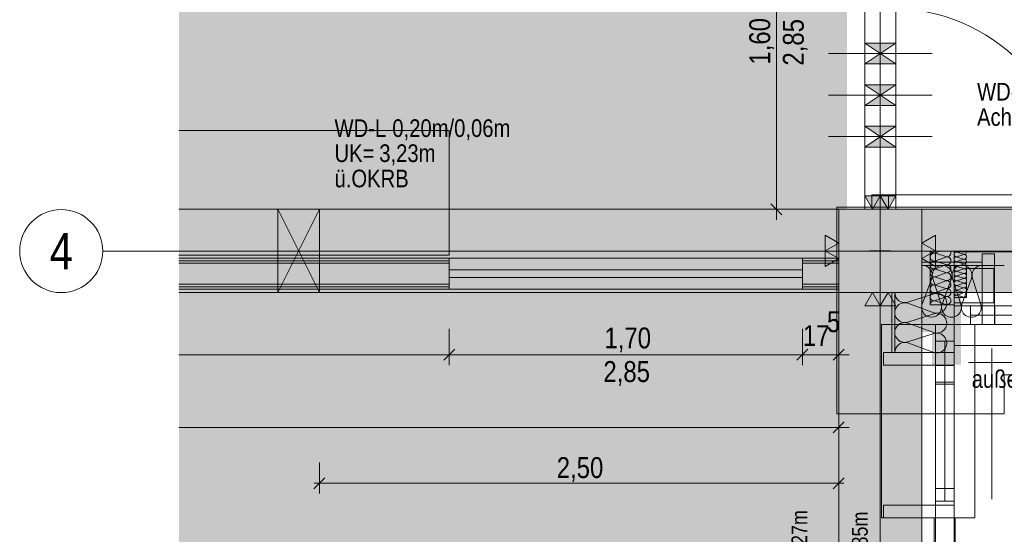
# Model space of a CAD drawing. Extents: x -620 to 3480, y 62 to 1102.
# Tile 15 of 256: x -570 to -475, y 574 to 623. Entities that reach past the tile are written whole.
import ezdxf
from ezdxf.enums import TextEntityAlignment as Align
from ezdxf.lldxf.tags import DXFTag

# ---------------------------------------------------------------- set-up
doc = ezdxf.new("R2010")
doc.units = 0
doc.layers.get('0').update_dxf_attribs({"lineweight": 13})
for name, color, linetype, lineweight, true_color in [('00 -Bauelemente -Dämmung innen', 7, 'Continuous', 9, 0xff7fe6), ('00 -Bauelemente -Gipskarton', 7, 'Continuous', 9, 0xff7fe6), ('00_Beschriftung UZ', 3, 'Continuous', 13, 0x00ff00), ('30 -33 Aussenwände- 3 Aussenstützen', 7, 'Continuous', 50, 0x0000dd), ('30 -33 Aussenwände- 7 Fassade_ Elemente', 7, 'Continuous', 9, 0x00aacc), ('30 -34 Innenwände- 11 Durchbruch', 4, 'Continuous', 9, 0x00ffff), ('30 -34 Innenwände- 2 nichttragend', 7, 'Continuous', 18, 0xff7fe6), ('30 -34 Innenwände- 4 Türen_Fenster', 7, 'Continuous', 15, 0x9955ff), ('30 -35 Decken- 1 Konstruktion-Träger- Stahlbeton', 7, 'grob-A06G9SLJ8I', 13, 0x33aa00), ('60- 61 allgemeine Ausstattung- 1 Möbel', 7, 'Continuous', 9, 0x00cccc), ('70 -72 Beschriftung- 2 Beschriftung Bauteile', 7, 'Continuous', 9, 0x9999ff), ('70 -76 Bemaßung- 2 Allgemein', 9, 'Continuous', 5, 0x808080), ('iwb_Layout BA_Markierung', 7, 'Continuous', 9, 0xbadcdc), ('iwb_Schraffur_F90_feuerbestaendig', 1, 'Continuous', 13, 0xff0000), ('iwb_Schraffur_Unterzug', 7, 'Continuous', 5, 0xffffcc)]:
    doc.layers.add(name, color=color, linetype=linetype, lineweight=lineweight, true_color=true_color)
for name, color, linetype, lineweight in [('30 -33 Aussenwände- 8 Sonnenschutz', 7, 'Continuous', 9), ('70 -71 Achsen- 1 Gebäudeachsen', 7, 'STRICHPUNKT2-A06G9SLK8I', 18), ('iwb_Layout Achsbezeichung', 7, 'Continuous', 13)]:
    doc.layers.add(name, color=color, linetype=linetype, lineweight=lineweight)
doc.styles.get("Standard").update_dxf_attribs({"font": 'ARIALN.TTF'})
tags = doc.linetypes.add('grob-A06G9SLJ8I', pattern=[14, 3, -8, 3]).pattern_tags.tags
tags[8:9] = [DXFTag(74, 4), DXFTag(75, 0), DXFTag(340, '0'), DXFTag(46, 0.0), DXFTag(50, 0.0), DXFTag(44, 0.0), DXFTag(45, 0.0)]
tags[6:7] = [DXFTag(74, 4), DXFTag(75, 0), DXFTag(340, '0'), DXFTag(46, 0.0), DXFTag(50, 0.0), DXFTag(44, 0.0), DXFTag(45, 0.0)]
tags[4:5] = [DXFTag(74, 4), DXFTag(75, 0), DXFTag(340, '0'), DXFTag(46, 0.0), DXFTag(50, 0.0), DXFTag(44, 0.0), DXFTag(45, 0.0)]
tags = doc.linetypes.add('STRICHPUNKT2', pattern=[12.7, 6.35, -3.175, 0, -3.175]).pattern_tags.tags
tags[10:11] = [DXFTag(74, 4), DXFTag(75, 0), DXFTag(340, '0'), DXFTag(46, 0.0), DXFTag(50, 0.0), DXFTag(44, 0.0), DXFTag(45, 0.0)]
tags[8:9] = [DXFTag(74, 4), DXFTag(75, 0), DXFTag(340, '0'), DXFTag(46, 0.0), DXFTag(50, 0.0), DXFTag(44, 0.0), DXFTag(45, 0.0)]
tags[6:7] = [DXFTag(74, 4), DXFTag(75, 0), DXFTag(340, '0'), DXFTag(46, 0.0), DXFTag(50, 0.0), DXFTag(44, 0.0), DXFTag(45, 0.0)]
tags[4:5] = [DXFTag(74, 4), DXFTag(75, 0), DXFTag(340, '0'), DXFTag(46, 0.0), DXFTag(50, 0.0), DXFTag(44, 0.0), DXFTag(45, 0.0)]
tags = doc.linetypes.add('STRICHPUNKT2-A06G9SLK8I', pattern=[12.7, 6.35, -3.175, 0, -3.175]).pattern_tags.tags
tags[10:11] = [DXFTag(74, 4), DXFTag(75, 0), DXFTag(340, '0'), DXFTag(46, 0.0), DXFTag(50, 0.0), DXFTag(44, 0.0), DXFTag(45, 0.0)]
tags[8:9] = [DXFTag(74, 4), DXFTag(75, 0), DXFTag(340, '0'), DXFTag(46, 0.0), DXFTag(50, 0.0), DXFTag(44, 0.0), DXFTag(45, 0.0)]
tags[6:7] = [DXFTag(74, 4), DXFTag(75, 0), DXFTag(340, '0'), DXFTag(46, 0.0), DXFTag(50, 0.0), DXFTag(44, 0.0), DXFTag(45, 0.0)]
tags[4:5] = [DXFTag(74, 4), DXFTag(75, 0), DXFTag(340, '0'), DXFTag(46, 0.0), DXFTag(50, 0.0), DXFTag(44, 0.0), DXFTag(45, 0.0)]

# ---------------------------------------------------------------- blocks, each defined once
blk = doc.blocks.new('Polygon-A06G9SL98I')
at = {"color": 0, "linetype": 'ByBlock', "lineweight": -2, "ltscale": 0.13}
blk.add_solid([(-490.312, 86.033), (-554.534, 85.862), (-490.147, 1071.438), (-554.534, 1071.438)], dxfattribs=at)
blk = doc.blocks.new('Referenz-A06G9SLM8I')
at = {"layer": '00 -Bauelemente -Dämmung innen', "color": 0, "linetype": 'Continuous', "lineweight": -2, "ltscale": 0.13}
for p, q in [((-554.534, 599.704), (-528.504, 599.704)), ((-494.504, 599.704), (-491.004, 599.704)), ((-554.534, 597.704), (-528.504, 597.704)), ((-494.504, 597.704), (-491.004, 597.704))]:
    blk.add_line(p, q, dxfattribs=at)
at = {"layer": '00 -Bauelemente -Gipskarton', "color": 0, "linetype": 'Continuous', "lineweight": -2, "ltscale": 0.13}
for p, q in [((-554.534, 600.204), (-528.504, 600.204)), ((-494.504, 600.204), (-491.004, 600.204)), ((-554.534, 599.954), (-528.504, 599.954)), ((-554.534, 599.704), (-528.504, 599.704)), ((-494.504, 599.954), (-491.004, 599.954)), ((-494.504, 599.704), (-491.004, 599.704)), ((-554.534, 597.704), (-528.504, 597.704)), ((-554.534, 597.454), (-528.504, 597.454)), ((-494.504, 597.704), (-491.004, 597.704)), ((-494.504, 597.454), (-491.004, 597.454)), ((-554.534, 597.204), (-528.504, 597.204)), ((-494.504, 597.204), (-491.004, 597.204))]:
    blk.add_line(p, q, dxfattribs=at)
at = {"layer": '30 -33 Aussenwände- 3 Aussenstützen', "color": 0, "linetype": 'Continuous', "lineweight": -2, "ltscale": 0.13}
for p, q in [((-491.004, 604.904), (-491.004, 596.904)), ((-483.004, 604.904), (-491.004, 604.904)), ((-483.004, 596.904), (-483.004, 604.904)), ((-491.004, 596.904), (-483.004, 596.904))]:
    blk.add_line(p, q, dxfattribs=at)
at = {"layer": '30 -33 Aussenwände- 3 Aussenstützen', "color": 0, "lineweight": -2}
for p, q in [((-487.004, 601.904), (-487.004, 599.904)), ((-488.004, 600.904), (-486.004, 600.904))]:
    blk.add_line(p, q, dxfattribs=at)
at = {"layer": '30 -33 Aussenwände- 7 Fassade_ Elemente', "color": 0, "linetype": 'Continuous', "lineweight": -2, "ltscale": 0.13}
for p, q in [((-471.318, 605.104), (-491.204, 605.104)), ((-491.204, 605.104), (-491.204, 585.218)), ((-487.004, 599.904), (-487.004, 601.904)), ((-488.004, 600.904), (-486.004, 600.904)), ((-482.204, 595.704), (-482.204, 600.904)), ((-481.704, 600.708), (-481.172, 600.904)), ((-481.704, 600.67), (-480.704, 600.349)), ((-480.704, 600.311), (-481.704, 599.942)), ((-479.904, 600.904), (-479.904, 595.704)), ((-479.607, 600.785), (-479.285, 600.905)), ((-479.607, 600.763), (-479.007, 600.57)), ((-479.007, 600.548), (-479.607, 600.326)), ((-479.607, 600.303), (-479.007, 600.111)), ((-477.204, 593.804), (-477.204, 600.604)), ((-477.204, 600.604), (-476.004, 600.604)), ((-476.004, 600.604), (-476.004, 593.804)), ((-483.004, 599.804), (-477.204, 599.804)), ((-483.004, 599.504), (-483.004, 599.804)), ((-477.204, 599.504), (-483.004, 599.504)), ((-477.204, 599.804), (-482.484, 599.804)), ((-481.704, 599.904), (-480.704, 599.583)), ((-480.704, 599.545), (-481.704, 599.176)), ((-479.904, 599.504), (-475.064, 599.504)), ((-479.007, 600.088), (-479.606, 599.866)), ((-479.606, 599.844), (-479.006, 599.651)), ((-479.006, 599.629), (-479.606, 599.406)), ((-479.606, 599.384), (-479.006, 599.192)), ((-478.704, 599.204), (-476.064, 599.204)), ((-478.704, 596.404), (-478.704, 599.204)), ((-477.204, 599.804), (-477.204, 599.504)), ((-476.064, 599.204), (-476.064, 595.904)), ((-482.976, 595.754), (-482.052, 598.254)), ((-481.958, 598.254), (-481.155, 595.754)), ((-481.704, 599.138), (-480.704, 598.817)), ((-480.704, 598.779), (-481.704, 598.41)), ((-481.704, 598.372), (-480.704, 598.051)), ((-481.061, 595.754), (-480.137, 598.254)), ((-480.043, 598.254), (-479.24, 595.754)), ((-479.006, 599.169), (-479.606, 598.947)), ((-479.606, 598.924), (-479.006, 598.732)), ((-479.006, 598.709), (-479.605, 598.487)), ((-479.605, 598.465), (-479.005, 598.272)), ((-479.005, 598.25), (-479.605, 598.027)), ((-479.146, 595.754), (-478.222, 598.254)), ((-478.128, 598.254), (-477.325, 595.754)), ((-480.704, 598.013), (-481.704, 597.643)), ((-481.704, 597.606), (-480.704, 597.285)), ((-479.605, 598.005), (-479.005, 597.813)), ((-479.005, 597.79), (-479.605, 597.568)), ((-479.605, 597.545), (-479.004, 597.353)), ((-479.004, 597.33), (-479.604, 597.108)), ((-485.904, 596.904), (-485.604, 596.904)), ((-485.904, 591.104), (-485.904, 596.904)), ((-485.904, 591.104), (-485.904, 596.884)), ((-485.604, 596.904), (-485.604, 591.104)), ((-484.354, 595.96), (-481.854, 596.764)), ((-480.704, 597.247), (-481.704, 596.877)), ((-481.704, 596.84), (-480.704, 596.519)), ((-480.704, 596.481), (-481.704, 596.111)), ((-479.904, 596.404), (-478.704, 596.404)), ((-479.904, 595.904), (-479.904, 596.404)), ((-479.604, 597.086), (-479.004, 596.893)), ((-479.004, 596.871), (-479.604, 596.649)), ((-479.604, 596.626), (-479.004, 596.434)), ((-481.854, 594.943), (-484.354, 595.867)), ((-479.904, 595.704), (-482.204, 595.704)), ((-481.704, 596.074), (-480.704, 595.752)), ((-476.064, 595.904), (-479.904, 595.904)), ((-476.004, 595.604), (-474.404, 595.604)), ((-476.004, 595.604), (-474.204, 595.604)), ((-476.004, 593.804), (-476.004, 595.604)), ((-475.964, 595.604), (-471.318, 595.604)), ((-475.964, 593.804), (-475.964, 595.604)), ((-484.354, 594.045), (-481.854, 594.849)), ((-481.854, 593.027), (-484.354, 593.952)), ((-477.204, 593.804), (-479.904, 593.804)), ((-479.904, 591.104), (-479.904, 593.804)), ((-476.004, 593.804), (-477.204, 593.804)), ((-474.204, 593.804), (-476.004, 593.804)), ((-474.404, 593.804), (-476.004, 593.804)), ((-471.318, 593.804), (-475.964, 593.804)), ((-484.354, 592.13), (-481.854, 592.934)), ((-481.854, 591.112), (-484.354, 592.036)), ((-486.704, 591.104), (-479.904, 591.104)), ((-486.704, 589.904), (-486.704, 591.104)), ((-485.604, 591.104), (-485.904, 591.104)), ((-479.904, 591.104), (-479.904, 589.904)), ((-479.904, 589.904), (-486.704, 589.904)), ((-481.704, 589.904), (-481.704, 588.064)), ((-481.704, 588.264), (-481.704, 589.904)), ((-481.704, 589.904), (-481.704, 576.404)), ((-479.904, 589.904), (-481.704, 589.904)), ((-479.904, 589.904), (-481.704, 589.904)), ((-479.904, 589.864), (-481.704, 589.864)), ((-481.704, 589.864), (-481.704, 585.218)), ((-480.804, 589.904), (-480.804, 578.004)), ((-479.904, 588.064), (-479.904, 589.904)), ((-479.904, 589.904), (-479.904, 588.264)), ((-479.904, 576.404), (-479.904, 589.904)), ((-479.904, 585.218), (-479.904, 589.864)), ((-475.064, 585.218), (-475.064, 588.964)), ((-475.064, 588.964), (-471.318, 588.964)), ((-479.904, 588.264), (-481.704, 588.264)), ((-481.704, 588.064), (-479.904, 588.064)), ((-480.804, 585.218), (-480.804, 588.264)), ((-491.204, 585.218), (-475.064, 585.218)), ((-481.704, 576.404), (-481.704, 578.004)), ((-481.704, 578.004), (-479.904, 578.004)), ((-479.904, 578.004), (-479.904, 576.404)), ((-486.704, 576.404), (-479.904, 576.404)), ((-486.704, 575.204), (-486.704, 576.404)), ((-481.704, 576.404), (-479.904, 576.404)), ((-479.904, 576.404), (-481.704, 576.404)), ((-479.904, 576.404), (-479.904, 575.204)), ((-479.904, 575.204), (-486.704, 575.204)), ((-481.704, 573.604), (-481.704, 575.204)), ((-481.704, 575.204), (-479.904, 575.204)), ((-481.704, 547.804), (-481.704, 575.204)), ((-481.704, 575.204), (-479.904, 575.204)), ((-481.704, 573.604), (-481.704, 575.204)), ((-479.904, 575.204), (-479.904, 573.604)), ((-479.904, 575.204), (-479.904, 547.804)), ((-479.904, 575.204), (-479.904, 573.604))]:
    blk.add_line(p, q, dxfattribs=at)
at = {"layer": '30 -33 Aussenwände- 7 Fassade_ Elemente', "color": 0, "lineweight": -2}
for p, q in [((-479.904, 600.804), (-479.904, 595.604)), ((-458.704, 600.804), (-479.904, 600.804)), ((-479.904, 595.604), (-479.904, 593.804)), ((-478.304, 595.604), (-479.904, 595.604)), ((-478.304, 595.604), (-460.304, 595.604)), ((-478.304, 595.604), (-478.304, 593.804)), ((-478.304, 594.704), (-460.304, 594.704)), ((-481.704, 593.804), (-486.904, 593.804)), ((-486.904, 593.804), (-486.904, 575.204)), ((-481.704, 592.204), (-481.704, 593.804)), ((-481.704, 593.804), (-479.904, 593.804)), ((-479.904, 591.804), (-479.904, 593.804)), ((-479.904, 593.804), (-477.904, 593.804)), ((-479.904, 593.804), (-478.304, 593.804)), ((-479.904, 593.804), (-479.904, 592.204)), ((-460.304, 593.804), (-478.304, 593.804)), ((-477.904, 593.804), (-477.904, 575.204)), ((-481.704, 576.804), (-481.704, 592.204)), ((-479.904, 592.204), (-481.704, 592.204)), ((-480.804, 576.804), (-480.804, 592.204)), ((-479.904, 592.204), (-479.904, 576.804)), ((-458.704, 591.804), (-479.904, 591.804)), ((-479.904, 576.804), (-481.704, 576.804)), ((-481.704, 576.804), (-481.704, 575.204)), ((-479.904, 575.204), (-479.904, 576.804)), ((-486.904, 575.204), (-481.704, 575.204)), ((-481.704, 575.204), (-479.904, 575.204)), ((-477.904, 575.204), (-479.904, 575.204))]:
    blk.add_line(p, q, dxfattribs=at)
at = {"layer": '30 -33 Aussenwände- 7 Fassade_ Elemente', "color": 0, "linetype": 'grob-A06G9SLJ8I', "lineweight": -2, "ltscale": 0.13}
for p, q in [((-481.804, 548.004), (-481.804, 575.204)), ((-479.804, 548.004), (-479.804, 575.204)), ((-479.904, 573.604), (-479.904, 549.604))]:
    blk.add_line(p, q, dxfattribs=at)
at = {"layer": '30 -33 Aussenwände- 7 Fassade_ Elemente', "color": 0, "linetype": 'Continuous', "lineweight": -2, "ltscale": 0.13}
for centre, major_axis, end_param in [((-481.821, 600.306), (-0.31, 0.225), 1.254884), ((-481.821, 601.072), (-0.344, -0.168), 1.428714), ((-481.821, 600.306), (0.117, 0.364), 1.254884), ((-480.587, 600.713), (-0.117, -0.364), 2.405647), ((-480.587, 599.947), (-0.117, -0.364), 3.765224), ((-480.587, 599.947), (0.31, 0.225), 1.255075), ((-480.587, 599.947), (0.31, -0.225), 1.255075), ((-479.677, 600.544), (-0.186, 0.135), 1.254884), ((-479.677, 600.085), (0.07, 0.219), 3.764652), ((-479.677, 600.085), (-0.186, 0.135), 1.254884), ((-479.678, 601.004), (-0.207, -0.1), 1.434048), ((-479.677, 600.544), (0.07, 0.219), 1.254884), ((-479.677, 600.544), (-0.186, -0.135), 1.254884), ((-479.677, 600.085), (0.07, 0.219), 1.254884), ((-478.937, 600.789), (-0.07, -0.219), 2.411197), ((-478.936, 600.329), (-0.07, -0.219), 3.765224), ((-478.936, 600.329), (0.186, 0.135), 1.255075), ((-478.936, 600.329), (-0.07, -0.219), 1.255075), ((-478.936, 600.329), (0.186, -0.135), 1.255075), ((-482.963, 598.547), (0.911, -0.293), 1.925468), ((-481.821, 599.54), (0.117, 0.364), 3.764652), ((-481.821, 599.54), (-0.31, 0.225), 1.254884), ((-481.821, 598.774), (0.117, 0.364), 3.764652), ((-481.821, 600.306), (-0.31, -0.225), 1.254884), ((-481.821, 599.54), (0.117, 0.364), 1.254884), ((-481.821, 599.54), (-0.31, -0.225), 1.254884), ((-481.821, 598.774), (0.117, 0.364), 1.254884), ((-481.048, 598.547), (0.911, -0.293), 3.764652), ((-481.048, 598.547), (-0.562, 0.775), 1.254884), ((-481.048, 598.547), (0.562, 0.775), 1.254884), ((-480.587, 599.947), (-0.117, -0.364), 1.255075), ((-480.587, 599.181), (-0.117, -0.364), 3.765224), ((-480.587, 599.181), (0.31, 0.225), 1.255075), ((-481.048, 598.547), (0.911, -0.293), 1.254884), ((-480.587, 599.181), (0.31, -0.225), 1.255075), ((-479.133, 598.547), (0.911, -0.293), 3.764652), ((-479.133, 598.547), (-0.562, 0.775), 1.254884), ((-479.677, 599.625), (0.07, 0.219), 3.764652), ((-479.677, 599.625), (-0.186, 0.135), 1.254884), ((-479.676, 599.165), (0.07, 0.219), 3.764652), ((-479.677, 600.085), (-0.186, -0.135), 1.254884), ((-479.677, 599.625), (0.07, 0.219), 1.254884), ((-479.677, 599.625), (-0.186, -0.135), 1.254884), ((-479.133, 598.547), (0.562, 0.775), 1.254884), ((-478.936, 599.87), (0.186, 0.135), 1.255075), ((-478.936, 599.87), (-0.07, -0.219), 3.765224), ((-478.936, 599.87), (-0.07, -0.219), 1.255075), ((-478.936, 599.41), (-0.07, -0.219), 3.765224), ((-478.935, 598.95), (-0.07, -0.219), 3.765224), ((-478.936, 599.87), (0.186, -0.135), 1.255075), ((-479.133, 598.547), (0.911, -0.293), 1.254884), ((-477.217, 598.547), (0.013, 0.957), 1.896254), ((-481.821, 598.774), (-0.31, 0.225), 1.254884), ((-481.821, 598.008), (0.117, 0.364), 3.764652), ((-481.821, 598.774), (-0.31, -0.225), 1.254884), ((-480.587, 599.181), (-0.117, -0.364), 1.255075), ((-480.587, 598.415), (-0.117, -0.364), 3.765224), ((-479.676, 598.706), (0.07, 0.219), 3.764652), ((-479.676, 598.246), (0.07, 0.219), 3.764652), ((-478.935, 598.491), (-0.07, -0.219), 3.765224), ((-478.935, 598.031), (-0.07, -0.219), 3.765224), ((-481.821, 597.242), (0.117, 0.364), 3.764652), ((-480.587, 597.649), (-0.117, -0.364), 3.765224), ((-480.587, 596.883), (-0.117, -0.364), 3.765224), ((-479.675, 597.786), (0.07, 0.219), 3.764652), ((-479.675, 597.327), (0.07, 0.219), 3.764652), ((-478.934, 597.572), (-0.07, -0.219), 3.765224), ((-478.934, 597.112), (-0.07, -0.219), 3.765224), ((-484.647, 596.871), (-0.957, 0.013), 1.896254), ((-481.821, 596.476), (0.117, 0.364), 3.764652), ((-481.561, 595.853), (-0.294, -0.911), 3.765224), ((-480.587, 596.117), (-0.117, -0.364), 3.765224), ((-479.675, 596.867), (0.07, 0.219), 3.764652), ((-479.674, 596.407), (0.07, 0.219), 1.896254), ((-478.934, 596.652), (-0.07, -0.219), 3.765224), ((-484.647, 594.956), (0.293, 0.911), 3.764652), ((-484.647, 594.956), (-0.775, 0.562), 1.254884), ((-484.647, 594.956), (0.293, 0.911), 1.254884), ((-482.066, 595.461), (-0.938, 0.187), 0.392428), ((-482.066, 595.461), (-0.911, 0.294), 0.115601), ((-481.821, 595.71), (0.117, 0.364), 1.896254), ((-482.066, 595.461), (0.684, -0.669), 1.085731), ((-480.15, 595.461), (-0.911, 0.294), 3.765224), ((-480.15, 595.461), (-0.911, 0.294), 1.255075), ((-480.15, 595.461), (0.562, -0.775), 1.255075), ((-478.235, 595.461), (-0.911, 0.294), 3.765224), ((-482.066, 595.461), (-0.938, -0.187), 1.085731), ((-482.066, 595.461), (-0.273, -0.917), 1.085731), ((-481.561, 593.938), (-0.294, -0.911), 3.765224), ((-481.561, 593.938), (0.775, 0.562), 1.255075), ((-481.561, 593.938), (0.775, -0.562), 1.255075), ((-480.15, 595.461), (-0.562, -0.775), 1.255075), ((-484.647, 593.041), (0.293, 0.911), 3.764652), ((-484.647, 593.041), (-0.775, 0.562), 1.254884), ((-484.647, 594.956), (-0.775, -0.562), 1.254884), ((-484.647, 593.041), (0.293, 0.911), 1.254884), ((-481.561, 593.938), (-0.294, -0.911), 1.255075), ((-481.561, 592.023), (0.649, 0.703), 1.056698), ((-481.561, 592.023), (0.931, -0.219), 1.056698), ((-484.647, 591.126), (0.293, 0.911), 1.904777), ((-484.647, 593.041), (-0.775, -0.562), 1.254884), ((-481.561, 592.023), (0.267, -0.919), 1.056698), ((-481.561, 592.023), (-0.294, -0.911), 0.0285), ((-481.561, 592.023), (-0.267, -0.919), 0.56663)]:
    blk.add_ellipse(centre, major_axis=major_axis, ratio=1, start_param=0, end_param=end_param, dxfattribs=at)
at = {"layer": '30 -33 Aussenwände- 8 Sonnenschutz', "color": 0, "linetype": 'Continuous', "lineweight": -2, "ltscale": 0.13}
for p, q in [((-476.278, 591.492), (-476.278, 576.989)), ((-459.257, 590.155), (-478.498, 590.155))]:
    blk.add_line(p, q, dxfattribs=at)
at = {"layer": '30 -34 Innenwände- 11 Durchbruch', "color": 0, "linetype": 'Continuous', "lineweight": -2, "ltscale": 0.13}
for p, q in [((-488.504, 620.904), (-485.504, 620.904)), ((-485.504, 620.904), (-488.504, 618.904)), ((-485.504, 618.904), (-488.504, 620.904)), ((-488.504, 618.904), (-488.504, 620.904)), ((-488.504, 620.904), (-485.504, 618.904)), ((-485.504, 620.904), (-488.504, 618.904)), ((-485.504, 618.904), (-485.504, 620.904)), ((-488.504, 618.904), (-485.504, 618.904)), ((-488.504, 616.904), (-485.504, 616.904)), ((-485.504, 616.904), (-488.504, 614.904)), ((-485.504, 614.904), (-488.504, 616.904)), ((-488.504, 614.904), (-488.504, 616.904)), ((-488.504, 616.904), (-485.504, 614.904)), ((-485.504, 616.904), (-488.504, 614.904)), ((-485.504, 614.904), (-485.504, 616.904)), ((-488.504, 614.904), (-485.504, 614.904)), ((-488.504, 612.904), (-485.504, 612.904)), ((-485.504, 612.904), (-488.504, 610.904)), ((-485.504, 610.904), (-488.504, 612.904)), ((-488.504, 610.904), (-488.504, 612.904)), ((-488.504, 612.904), (-485.504, 610.904)), ((-485.504, 612.904), (-488.504, 610.904)), ((-485.504, 610.904), (-485.504, 612.904)), ((-488.504, 610.904), (-485.504, 610.904)), ((-545.004, 604.904), (-541.004, 604.904)), ((-541.004, 604.904), (-545.004, 596.904)), ((-541.004, 596.904), (-545.004, 604.904)), ((-545.004, 596.904), (-545.004, 604.904)), ((-545.004, 604.904), (-541.004, 596.904)), ((-541.004, 604.904), (-545.004, 596.904)), ((-541.004, 596.904), (-541.004, 604.904)), ((-545.004, 596.904), (-541.004, 596.904))]:
    blk.add_line(p, q, dxfattribs=at)
at = {"layer": '30 -34 Innenwände- 11 Durchbruch', "color": 0, "linetype": 'grob-A06G9SLJ8I', "lineweight": -2, "ltscale": 0.13}
for p, q in [((-482.004, 619.904), (-492.004, 619.904)), ((-482.004, 615.904), (-492.004, 615.904)), ((-482.004, 611.904), (-492.004, 611.904))]:
    blk.add_line(p, q, dxfattribs=at)
at = {"layer": '30 -34 Innenwände- 11 Durchbruch', "color": 0, "lineweight": -2}
for points in [[(-487.004, 619.904), (-488.504, 620.904), (-487.004, 620.904)], [(-487.004, 619.904), (-487.004, 620.904), (-485.504, 620.904)], [(-487.004, 618.904), (-488.504, 618.904), (-487.004, 619.904)], [(-487.004, 618.904), (-487.004, 619.904), (-485.504, 618.904)], [(-487.004, 615.904), (-488.504, 616.904), (-487.004, 616.904)], [(-487.004, 615.904), (-487.004, 616.904), (-485.504, 616.904)], [(-487.004, 614.904), (-488.504, 614.904), (-487.004, 615.904)], [(-487.004, 614.904), (-487.004, 615.904), (-485.504, 614.904)], [(-487.004, 611.904), (-488.504, 612.904), (-487.004, 612.904)], [(-487.004, 611.904), (-487.004, 612.904), (-485.504, 612.904)], [(-487.004, 610.904), (-488.504, 610.904), (-487.004, 611.904)], [(-487.004, 610.904), (-487.004, 611.904), (-485.504, 610.904)], [(-545.004, 596.904), (-545.004, 604.904), (-543.004, 600.904)], [(-541.004, 596.904), (-543.004, 600.904), (-541.004, 604.904)]]:
    blk.add_solid(points, dxfattribs=at)
at = {"layer": '30 -34 Innenwände- 2 nichttragend', "color": 0, "linetype": 'Continuous', "lineweight": -2, "ltscale": 0.13}
for p, q in [((-488.504, 604.904), (-485.754, 604.904)), ((-488.504, 604.904), (-488.254, 604.904)), ((-488.254, 604.904), (-488.004, 604.904)), ((-488.004, 604.904), (-486.004, 604.904)), ((-486.004, 604.904), (-485.754, 604.904)), ((-485.754, 604.904), (-485.504, 604.904)), ((-554.534, 600.204), (-528.504, 600.204)), ((-528.504, 599.954), (-528.504, 600.204)), ((-494.504, 600.204), (-491.004, 600.204)), ((-494.504, 599.954), (-494.504, 600.204)), ((-491.004, 597.204), (-491.004, 600.204)), ((-528.504, 599.704), (-528.504, 599.954)), ((-528.504, 597.204), (-528.504, 599.954)), ((-528.504, 597.704), (-528.504, 599.704)), ((-494.504, 599.704), (-494.504, 599.954)), ((-494.504, 597.204), (-494.504, 599.954)), ((-494.504, 597.704), (-494.504, 599.704)), ((-528.504, 597.454), (-528.504, 597.704)), ((-528.504, 597.204), (-528.504, 597.454)), ((-494.504, 597.454), (-494.504, 597.704)), ((-494.504, 597.204), (-494.504, 597.454)), ((-554.534, 597.204), (-528.504, 597.204)), ((-494.504, 597.204), (-491.004, 597.204))]:
    blk.add_line(p, q, dxfattribs=at)
at = {"layer": '30 -34 Innenwände- 4 Türen_Fenster', "color": 0, "linetype": 'grob-A06G9SLJ8I', "lineweight": -2, "ltscale": 0.13}
for p, q in [((-488.504, 637.204), (-488.504, 604.904)), ((-485.504, 637.204), (-485.504, 604.904)), ((-486.204, 606.304), (-468.204, 606.304))]:
    blk.add_line(p, q, dxfattribs=at)
at = {"layer": '30 -34 Innenwände- 4 Türen_Fenster', "color": 0, "linetype": 'Continuous', "lineweight": -2, "ltscale": 0.13}
for p, q in [((-487.804, 606.304), (-486.204, 606.304)), ((-487.804, 604.904), (-487.804, 606.304)), ((-486.204, 606.304), (-486.204, 604.904)), ((-486.204, 604.904), (-487.804, 604.904)), ((-528.504, 600.204), (-494.504, 600.204)), ((-528.504, 599.064), (-528.504, 600.204)), ((-494.504, 600.204), (-494.504, 599.064)), ((-528.504, 598.344), (-528.504, 599.064)), ((-528.504, 599.064), (-494.504, 599.064)), ((-528.504, 598.344), (-528.504, 597.204)), ((-494.504, 598.344), (-528.504, 598.344)), ((-494.504, 599.064), (-494.504, 598.344)), ((-494.504, 597.204), (-494.504, 598.344)), ((-528.504, 597.204), (-494.504, 597.204))]:
    blk.add_line(p, q, dxfattribs=at)
at = {"layer": '30 -34 Innenwände- 4 Türen_Fenster', "color": 0, "linetype": 'grob-A06G9SLJ8I', "lineweight": -2, "ltscale": 0.13}
blk.add_ellipse((-486.204, 606.304), major_axis=(18, 0), ratio=1, start_param=0, end_param=1.570796, dxfattribs=at)
at = {"layer": '30 -35 Decken- 1 Konstruktion-Träger- Stahlbeton', "color": 0, "lineweight": -2}
for p, q in [((-554.534, 604.904), (-491.004, 604.904)), ((-483.004, 604.904), (3.996, 604.904)), ((-554.534, 596.904), (-491.004, 596.904)), ((-491.004, 379.904), (-491.004, 596.904)), ((-483.004, 379.904), (-483.004, 596.904)), ((-483.004, 596.904), (3.996, 596.904))]:
    blk.add_line(p, q, dxfattribs=at)
at = {"layer": '30 -35 Decken- 1 Konstruktion-Träger- Stahlbeton', "color": 0, "linetype": 'Continuous', "lineweight": -2, "ltscale": 0.13}
for p, q in [((-491.004, 604.904), (-491.004, 596.904)), ((-483.004, 604.904), (-483.004, 596.904)), ((-491.004, 596.904), (-483.004, 596.904))]:
    blk.add_line(p, q, dxfattribs=at)
at = {"layer": '60- 61 allgemeine Ausstattung- 1 Möbel', "color": 0, "linetype": 'Continuous', "lineweight": -2, "ltscale": 0.13}
for p, q in [((-554.534, 612.504), (-528.504, 612.504)), ((-528.504, 612.504), (-528.504, 600.504)), ((-528.504, 600.504), (-554.534, 600.504))]:
    blk.add_line(p, q, dxfattribs=at)
at = {"layer": '70 -71 Achsen- 1 Gebäudeachsen', "color": 0, "linetype": 'STRICHPUNKT2-A06G9SLK8I', "lineweight": -2, "ltscale": 0.13}
for p, q in [((-487.033, 1075.824), (-487.033, 76.384)), ((-554.534, 600.884), (92.907, 600.884))]:
    blk.add_line(p, q, dxfattribs=at)
at = {"layer": '70 -72 Beschriftung- 2 Beschriftung Bauteile', "color": 0, "lineweight": -2}
for p, q in [((-487.754, 604.904), (-488.504, 606.203)), ((-488.504, 606.203), (-487.004, 606.203)), ((-487.004, 606.203), (-487.754, 604.904)), ((-486.254, 604.904), (-487.004, 606.203)), ((-487.004, 606.203), (-485.504, 606.203)), ((-485.504, 606.203), (-486.254, 604.904)), ((-492.303, 602.404), (-491.004, 601.654)), ((-492.303, 600.904), (-492.303, 602.404)), ((-483.004, 601.654), (-481.705, 602.404)), ((-481.705, 602.404), (-481.705, 600.904)), ((-491.004, 601.654), (-492.303, 600.904)), ((-481.705, 600.904), (-483.004, 601.654)), ((-492.303, 600.904), (-491.004, 600.154)), ((-492.303, 599.404), (-492.303, 600.904)), ((-491.004, 600.154), (-492.303, 599.404)), ((-483.004, 600.154), (-481.705, 600.904)), ((-481.705, 599.404), (-483.004, 600.154)), ((-481.705, 600.904), (-481.705, 599.404)), ((-488.504, 595.605), (-487.754, 596.904)), ((-487.754, 596.904), (-487.004, 595.605)), ((-487.004, 595.605), (-486.254, 596.904)), ((-486.254, 596.904), (-485.504, 595.605)), ((-487.004, 595.605), (-488.504, 595.605)), ((-485.504, 595.605), (-487.004, 595.605))]:
    blk.add_line(p, q, dxfattribs=at)
for points in [[(-487.754, 604.904), (-488.504, 606.203), (-487.754, 606.203)], [(-487.754, 604.904), (-487.754, 606.203), (-487.004, 606.203)], [(-486.254, 604.904), (-487.004, 606.203), (-486.254, 606.203)], [(-486.254, 604.904), (-486.254, 606.203), (-485.504, 606.203)], [(-492.303, 600.904), (-492.303, 602.404), (-491.004, 601.654)], [(-481.705, 600.904), (-483.004, 601.654), (-481.705, 602.404)], [(-492.303, 599.404), (-492.303, 600.904), (-491.004, 600.154)], [(-481.705, 599.404), (-483.004, 600.154), (-481.705, 600.904)], [(-487.754, 595.605), (-488.504, 595.605), (-487.754, 596.904)], [(-487.754, 595.605), (-487.754, 596.904), (-487.004, 595.605)], [(-486.254, 595.605), (-487.004, 595.605), (-486.254, 596.904)], [(-486.254, 595.605), (-486.254, 596.904), (-485.504, 595.605)]]:
    blk.add_solid(points, dxfattribs=at)
at = {"layer": '70 -76 Bemaßung- 2 Allgemein', "color": 0, "linetype": 'Continuous', "lineweight": -2, "ltscale": 0.13}
for p, q in [((-497.004, 605.965), (-497.004, 635.844)), ((-497.004, 603.904), (-497.004, 605.965)), ((-494.504, 604.904), (-498.004, 604.904)), ((-496.474, 604.374), (-497.535, 605.435)), ((-528.504, 593.404), (-528.504, 589.904)), ((-528.504, 593.404), (-528.504, 589.904)), ((-494.504, 593.404), (-494.504, 589.904)), ((-494.504, 593.404), (-494.504, 589.904)), ((-491.004, 593.404), (-491.004, 589.904)), ((-529.564, 590.904), (-554.534, 590.904)), ((-527.504, 590.904), (-529.564, 590.904)), ((-529.504, 590.904), (-527.444, 590.904)), ((-527.974, 591.435), (-529.035, 590.374)), ((-529.035, 590.374), (-527.974, 591.435)), ((-495.564, 590.904), (-527.444, 590.904)), ((-493.504, 590.904), (-495.564, 590.904)), ((-495.504, 590.904), (-493.444, 590.904)), ((-493.974, 591.435), (-495.035, 590.374)), ((-495.035, 590.374), (-493.974, 591.435)), ((-492.064, 590.904), (-493.444, 590.904)), ((-490.004, 590.904), (-492.064, 590.904)), ((-490.474, 591.435), (-491.535, 590.374)), ((-491.004, 586.404), (-491.004, 582.904)), ((-490.474, 584.435), (-491.535, 583.374)), ((-492.064, 583.904), (-554.534, 583.904)), ((-490.004, 583.904), (-492.064, 583.904)), ((-541.004, 580.52), (-541.004, 577.52)), ((-491.004, 580.52), (-491.004, 577.52)), ((-541.535, 577.99), (-540.474, 579.051)), ((-541.504, 578.52), (-539.944, 578.52)), ((-492.064, 578.52), (-539.944, 578.52)), ((-490.504, 578.52), (-492.064, 578.52)), ((-490.474, 579.051), (-491.535, 577.99))]:
    blk.add_line(p, q, dxfattribs=at)
at = {"layer": '00_Beschriftung UZ', "color": 0, "linetype": 'ByBlock', "lineweight": -2, "ltscale": 0.13, "char_height": 1.51033, "attachment_point": 1, "rotation": 90}
for s, insert in [('{\\fArial Narrow;UK RD +12,32m/3,27m}', (-495.554, 558.004)), ('{\\fArial Narrow;UK UZ +11,90m/2,85m}', (-489.728, 558.049))]:
    blk.add_mtext(s, dxfattribs=dict(at, insert=insert))
at = {"layer": '30 -33 Aussenwände- 8 Sonnenschutz', "color": 0, "linetype": 'Continuous', "lineweight": -2, "ltscale": 0.13, "insert": (-478.204, 589.412), "char_height": 1.7, "attachment_point": 1}
blk.add_mtext('{\\fArial Narrow;außenl.}', dxfattribs=at)
at = {"layer": '30 -34 Innenwände- 11 Durchbruch', "color": 0, "linetype": 'Continuous', "lineweight": -2, "ltscale": 0.13, "char_height": 1.7, "attachment_point": 1}
for s, insert in [('{\\fArial Narrow;WD-E}', (-477.689, 617.08)), ('{\\fArial Narrow;Achse=}', (-477.689, 614.644)), ('{\\fArial Narrow;WD-L}', (-539.556, 613.57)), ('{\\fArial Narrow;0,20m/0,06m}', (-533.991, 613.57)), ('{\\fArial Narrow;UK=}', (-539.556, 611.159)), ('{\\fArial Narrow;3,23m}', (-535.246, 611.159)), ('{\\fArial Narrow;ü.OKRB}', (-539.556, 608.723))]:
    blk.add_mtext(s, dxfattribs=dict(at, insert=insert))
at = {"layer": '70 -76 Bemaßung- 2 Allgemein', "color": 0, "linetype": 'Continuous', "lineweight": -2, "ltscale": 0.13, "char_height": 2.01377, "attachment_point": 1, "rotation": 90}
for s, insert in [('{\\fArial Narrow;1,60}', (-499.62, 618.836)), ('{\\fArial Narrow;2,85}', (-496.386, 618.74))]:
    blk.add_mtext(s, dxfattribs=dict(at, insert=insert))
at = {"layer": '70 -76 Bemaßung- 2 Allgemein', "color": 0, "linetype": 'Continuous', "lineweight": -2, "ltscale": 0.13, "char_height": 2.01377, "attachment_point": 1}
for s, insert in [('{\\fArial Narrow;5}', (-492.141, 595.089)), ('{\\fArial Narrow;1,70}', (-513.572, 593.52)), ('{\\fArial Narrow;17}', (-494.461, 593.746)), ('{\\fArial Narrow;2,85}', (-513.669, 590.286)), ('{\\fArial Narrow;2,50}', (-518.163, 581.036))]:
    blk.add_mtext(s, dxfattribs=dict(at, insert=insert))
blk = doc.blocks.new('Referenz-A06G9SLO8I')
at = {"layer": 'iwb_Schraffur_F90_feuerbestaendig', "linetype": 'Continuous', "ltscale": 0.13}
blk.add_hatch(color=256, dxfattribs=at).paths.add_polyline_path([(-491.033, 604.884), (-487.833, 604.884), (-487.833, 606.284), (-486.233, 606.284), (-486.233, 604.884), (-483.033, 604.884), (-483.033, 596.884), (-479.233, 596.884), (-479.233, 589.944), (-482.033, 589.944), (-482.033, 593.084), (-491.033, 593.084)])
at = {"layer": 'iwb_Schraffur_Unterzug', "linetype": 'Continuous', "ltscale": 0.13}
for points in [[(-554.534, 604.884), (3.967, 604.884), (3.967, 596.884)], [(-554.534, 604.884), (3.967, 596.884), (-554.534, 599.149)], [(-554.534, 599.149), (3.967, 596.884), (-554.534, 596.884)], [(-491.033, 379.904), (-491.033, 596.884), (-483.033, 379.904), (-483.033, 596.884)]]:
    blk.add_solid(points, dxfattribs=at)

msp = doc.modelspace()

# ---------------------------------------------------------------- linework, layer by layer
at = {"layer": 'iwb_Layout Achsbezeichung', "linetype": 'STRICHPUNKT2', "lineweight": 13, "ltscale": 0.39}
msp.add_line((-554.534, 600.884), (-561.87, 600.884), dxfattribs=at)
at = {"layer": 'iwb_Layout Achsbezeichung', "ltscale": 0.39}
msp.add_circle((-565.87, 600.884), 4, dxfattribs=at)

# ---------------------------------------------------------------- block references
at = {"color": 8, "lineweight": 13, "ltscale": 0.13, "true_color": 0x808080}
msp.add_blockref('Referenz-A06G9SLM8I', (0, 0), dxfattribs=at)
at = {"color": 8, "lineweight": 25, "ltscale": 0.25, "true_color": 0x808080}
msp.add_blockref('Referenz-A06G9SLO8I', (0, 0), dxfattribs=at)
at = {"layer": 'iwb_Layout BA_Markierung', "ltscale": 0.13}
msp.add_blockref('Polygon-A06G9SL98I', (0, 0), dxfattribs=at)

# ---------------------------------------------------------------- texts
at = {"layer": 'iwb_Layout Achsbezeichung', "ltscale": 0.39}
msp.add_text('4', height=3.5, dxfattribs=at).set_placement((-565.87, 600.884), align=Align.MIDDLE_CENTER)

doc.saveas('drawing.dxf')
